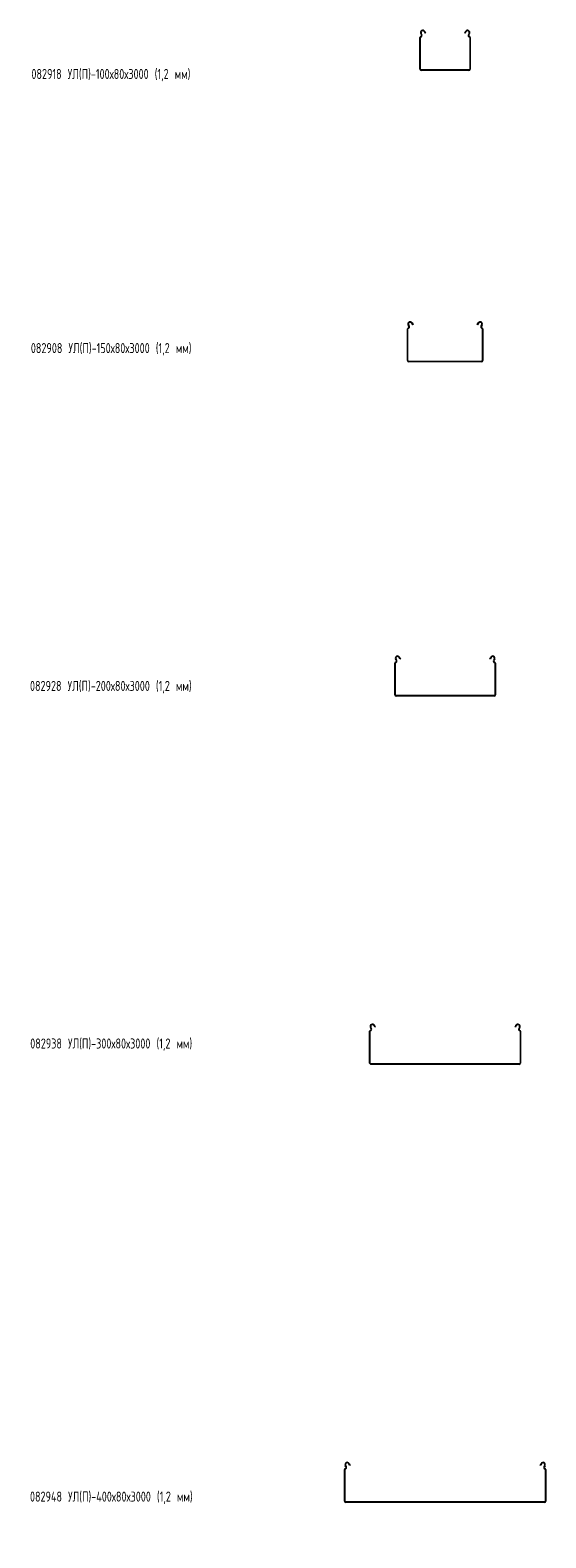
# Model space of a CAD drawing. Header units: millimetres. Extents: x -792 to 3872, y -6969 to -437.
# Tile 13 of 21: x -788 to 237, y -3433 to -437. Entities that reach past the tile are written whole.
import ezdxf

# ---------------------------------------------------------------- set-up
doc = ezdxf.new("R2010")
doc.units = ezdxf.units.MM
doc.styles.add('SLDTEXTSTYLE0', font='TXT', dxfattribs={"width": 0.7, "bigfont": 'bigfont'})

msp = doc.modelspace()

# ---------------------------------------------------------------- linework, layer by layer
at = {"color": 7, "linetype": 'Continuous', "lineweight": 15}
for p, q in [((-10.7, -446.4), (-12, -444)), ((-9.6, -445.8), (-10.9, -443.4)), ((-5.1, -440.3), (-3.3, -443.6)), ((-4, -439.8), (-2.3, -443)), ((-2.3, -443), (-3.3, -443.6)), ((75.3, -443), (77, -439.8)), ((76.4, -443.6), (75.3, -443)), ((76.4, -443.6), (78.1, -440.3)), ((83.9, -443.4), (82.7, -445.8)), ((85, -444), (83.7, -446.4)), ((-13.5, -514.7), (-13.5, -451.7)), ((-12.3, -514.7), (-12.3, -451.7)), ((85.3, -451.7), (85.3, -514.7)), ((86.5, -451.7), (86.5, -514.7)), ((83.8, -516.2), (-10.8, -516.2)), ((83.8, -517.4), (-10.8, -517.4)), ((-38.5, -1094), (-38.5, -1031)), ((-37.3, -1094), (-37.3, -1031)), ((-35.7, -1025.7), (-37, -1023.3)), ((-34.6, -1025.1), (-35.9, -1022.7)), ((-30.1, -1019.6), (-28.3, -1022.9)), ((-29, -1019), (-27.3, -1022.3)), ((-27.3, -1022.3), (-28.3, -1022.9)), ((100.3, -1022.3), (102, -1019)), ((101.4, -1022.9), (100.3, -1022.3)), ((101.4, -1022.9), (103.1, -1019.6)), ((108.9, -1022.7), (107.7, -1025.1)), ((110, -1023.3), (108.7, -1025.7)), ((110.3, -1031), (110.3, -1094)), ((111.5, -1031), (111.5, -1094)), ((108.8, -1095.5), (-35.8, -1095.5)), ((108.8, -1096.7), (-35.8, -1096.7)), ((-63.5, -1758), (-63.5, -1695)), ((-62.3, -1758), (-62.3, -1695)), ((-60.7, -1689.7), (-62, -1687.3)), ((-59.6, -1689.1), (-60.9, -1686.7)), ((-55.1, -1683.6), (-54.7, -1684.2)), ((-54.7, -1684.2), (-53.7, -1683.7)), ((-53.3, -1686.9), (-54.7, -1684.2)), ((-54, -1683.1), (-53.7, -1683.7)), ((-53.7, -1683.7), (-52.3, -1686.3)), ((-52.3, -1686.3), (-53.3, -1686.9)), ((125.3, -1686.3), (126.7, -1683.7)), ((126.4, -1686.9), (125.3, -1686.3)), ((127.8, -1684.2), (126.4, -1686.9)), ((126.7, -1683.7), (127, -1683.1)), ((126.7, -1683.7), (127.8, -1684.2)), ((127.8, -1684.2), (128.1, -1683.6)), ((133.9, -1686.7), (132.7, -1689.1)), ((135, -1687.3), (133.7, -1689.7)), ((135.3, -1695), (135.3, -1758)), ((136.5, -1695), (136.5, -1758)), ((133.8, -1759.5), (-60.8, -1759.5)), ((133.8, -1760.7), (-60.8, -1760.7)), ((-110.7, -2421.3), (-112, -2418.9)), ((-109.6, -2420.7), (-110.9, -2418.3)), ((-105.1, -2415.2), (-104.7, -2415.8)), ((-104.7, -2415.8), (-103.7, -2415.3)), ((-103.3, -2418.5), (-104.7, -2415.8)), ((-104, -2414.6), (-103.7, -2415.3)), ((-103.7, -2415.3), (-102.3, -2417.9)), ((-102.3, -2417.9), (-103.3, -2418.5)), ((175.3, -2417.9), (176.7, -2415.3)), ((176.4, -2418.5), (175.3, -2417.9)), ((177.8, -2415.8), (176.4, -2418.5)), ((176.7, -2415.3), (177, -2414.6)), ((176.7, -2415.3), (177.8, -2415.8)), ((177.8, -2415.8), (178.1, -2415.2)), ((183.9, -2418.3), (182.7, -2420.7)), ((185, -2418.9), (183.7, -2421.3)), ((-113.5, -2489.6), (-113.5, -2426.6)), ((-112.3, -2489.6), (-112.3, -2426.6)), ((185.3, -2426.6), (185.3, -2489.6)), ((186.5, -2426.6), (186.5, -2489.6)), ((183.8, -2491.1), (-110.8, -2491.1)), ((183.8, -2492.3), (-110.8, -2492.3)), ((-160.7, -3291.9), (-162, -3289.6)), ((-159.6, -3291.4), (-160.9, -3289)), ((-155.1, -3285.9), (-154.7, -3286.5)), ((-154.7, -3286.5), (-153.7, -3285.9)), ((-153.3, -3289.2), (-154.7, -3286.5)), ((-154, -3285.3), (-153.7, -3285.9)), ((-153.7, -3285.9), (-152.3, -3288.6)), ((-152.3, -3288.6), (-153.3, -3289.2)), ((225.3, -3288.6), (226.7, -3285.9)), ((226.4, -3289.2), (225.3, -3288.6)), ((227.8, -3286.5), (226.4, -3289.2)), ((226.7, -3285.9), (227, -3285.3)), ((226.7, -3285.9), (227.8, -3286.5)), ((227.8, -3286.5), (228.1, -3285.9)), ((233.9, -3289), (232.7, -3291.4)), ((235, -3289.6), (233.7, -3291.9)), ((-163.5, -3360.2), (-163.5, -3297.2)), ((-162.3, -3360.2), (-162.3, -3297.2)), ((235.3, -3297.2), (235.3, -3360.2)), ((236.5, -3297.2), (236.5, -3360.2)), ((233.8, -3361.7), (-160.8, -3361.7)), ((233.8, -3362.9), (-160.8, -3362.9))]:
    msp.add_line(p, q, dxfattribs=at)
for centre, radius, start, end in [((-8, -441.9), 4.5, 28.0725, 208.0725), ((-12.9, -447.6), 2.5, 286.2863, 28.0725), ((-12.9, -447.6), 3.7, 286.2863, 28.0725), ((-8, -441.9), 3.3, 28.0725, 208.0725), ((81, -441.9), 4.5, 331.9275, 151.9275), ((81, -441.9), 3.3, 331.9275, 151.9275), ((85.9, -447.6), 3.7, 151.9275, 253.7137), ((85.9, -447.6), 2.5, 151.9275, 253.7137), ((-11.7, -451.7), 1.8, 106.2863, 180), ((-11.7, -451.7), 0.6, 106.2863, 180), ((84.7, -451.7), 0.6, 0, 73.7137), ((84.7, -451.7), 1.8, 0, 73.7137), ((-10.8, -514.7), 2.7, 180, 270), ((-10.8, -514.7), 1.5, 180, 270), ((83.8, -514.7), 1.5, 270, 0), ((83.8, -514.7), 2.7, 270, 0), ((-33, -1021.2), 4.5, 28.0725, 208.0725), ((-33, -1021.2), 3.3, 28.0725, 208.0725), ((106, -1021.2), 4.5, 331.9275, 151.9275), ((106, -1021.2), 3.3, 331.9275, 151.9275), ((-36.7, -1031), 1.8, 106.2863, 180), ((-36.7, -1031), 0.6, 106.2863, 180), ((-37.9, -1026.8), 2.5, 286.2863, 28.0725), ((-37.9, -1026.8), 3.7, 286.2863, 28.0725), ((110.9, -1026.8), 3.7, 151.9275, 253.7137), ((110.9, -1026.8), 2.5, 151.9275, 253.7137), ((109.7, -1031), 0.6, 0, 73.7137), ((109.7, -1031), 1.8, 0, 73.7137), ((-35.8, -1094), 2.7, 180, 270), ((-35.8, -1094), 1.5, 180, 270), ((108.8, -1094), 1.5, 270, 0), ((108.8, -1094), 2.7, 270, 0), ((-61.7, -1695), 1.8, 106.2863, 180), ((-58, -1685.2), 4.5, 28.0725, 208.0725), ((-61.7, -1695), 0.6, 106.2863, 180), ((-62.9, -1690.9), 2.5, 286.2863, 28.0725), ((-62.9, -1690.9), 3.7, 286.2863, 28.0725), ((-58, -1685.2), 3.3, 28.0725, 208.0725), ((131, -1685.2), 4.5, 331.9275, 151.9275), ((131, -1685.2), 3.3, 331.9275, 151.9275), ((135.9, -1690.9), 3.7, 151.9275, 253.7137), ((135.9, -1690.9), 2.5, 151.9275, 253.7137), ((134.7, -1695), 0.6, 0, 73.7137), ((134.7, -1695), 1.8, 0, 73.7137), ((-60.8, -1758), 2.7, 180, 270), ((-60.8, -1758), 1.5, 180, 270), ((133.8, -1758), 1.5, 270, 0), ((133.8, -1758), 2.7, 270, 0), ((-111.7, -2426.6), 1.8, 106.2863, 180), ((-108, -2416.8), 4.5, 28.0725, 208.0725), ((-111.7, -2426.6), 0.6, 106.2863, 180), ((-112.9, -2422.4), 2.5, 286.2863, 28.0725), ((-112.9, -2422.4), 3.7, 286.2863, 28.0725), ((-108, -2416.8), 3.3, 28.0725, 208.0725), ((181, -2416.8), 4.5, 331.9275, 151.9275), ((181, -2416.8), 3.3, 331.9275, 151.9275), ((185.9, -2422.4), 3.7, 151.9275, 253.7137), ((185.9, -2422.4), 2.5, 151.9275, 253.7137), ((184.7, -2426.6), 0.6, 0, 73.7137), ((184.7, -2426.6), 1.8, 0, 73.7137), ((-110.8, -2489.6), 2.7, 180, 270), ((-110.8, -2489.6), 1.5, 180, 270), ((183.8, -2489.6), 2.7, 270, 0), ((183.8, -2489.6), 1.5, 270, 0), ((-158, -3287.4), 4.5, 28.0725, 208.0725), ((-162.9, -3293.1), 2.5, 286.2863, 28.0725), ((-162.9, -3293.1), 3.7, 286.2863, 28.0725), ((-158, -3287.4), 3.3, 28.0725, 208.0725), ((231, -3287.4), 4.5, 331.9275, 151.9275), ((231, -3287.4), 3.3, 331.9275, 151.9275), ((235.9, -3293.1), 3.7, 151.9275, 253.7137), ((235.9, -3293.1), 2.5, 151.9275, 253.7137), ((-161.7, -3297.2), 1.8, 106.2863, 180), ((-161.7, -3297.2), 0.6, 106.2863, 180), ((234.7, -3297.2), 0.6, 0, 73.7137), ((234.7, -3297.2), 1.8, 0, 73.7137), ((-160.8, -3360.2), 2.7, 180, 270), ((-160.8, -3360.2), 1.5, 180, 270), ((233.8, -3360.2), 1.5, 270, 0), ((233.8, -3360.2), 2.7, 270, 0)]:
    msp.add_arc(centre, radius, start, end, dxfattribs=at)

# ---------------------------------------------------------------- texts
at = {"color": 7, "linetype": 'Continuous', "lineweight": 0, "char_height": 20, "attachment_point": 1, "style": 'SLDTEXTSTYLE0'}
for s, insert in [('082918 \\M+18454\\M+1844C(\\M+18450)-100\\M+1848780\\M+184873000 (1,2 \\M+1847D\\M+1847D)', (-785.2, -514.4)), ('082908 \\M+18454\\M+1844C(\\M+18450)-150\\M+1848780\\M+184873000 (1,2 \\M+1847D\\M+1847D)', (-786.4, -1059.1)), ('082928 \\M+18454\\M+1844C(\\M+18450)-200\\M+1848780\\M+184873000 (1,2 \\M+1847D\\M+1847D)', (-788.1, -1730.3)), ('082938 \\M+18454\\M+1844C(\\M+18450)-300\\M+1848780\\M+184873000 (1,2 \\M+1847D\\M+1847D)', (-787.6, -2440.8)), ('082948 \\M+18454\\M+1844C(\\M+18450)-400\\M+1848780\\M+184873000 (1,2 \\M+1847D\\M+1847D)', (-788.1, -3341))]:
    msp.add_mtext(s, dxfattribs=dict(at, insert=insert))

doc.saveas('drawing.dxf')
